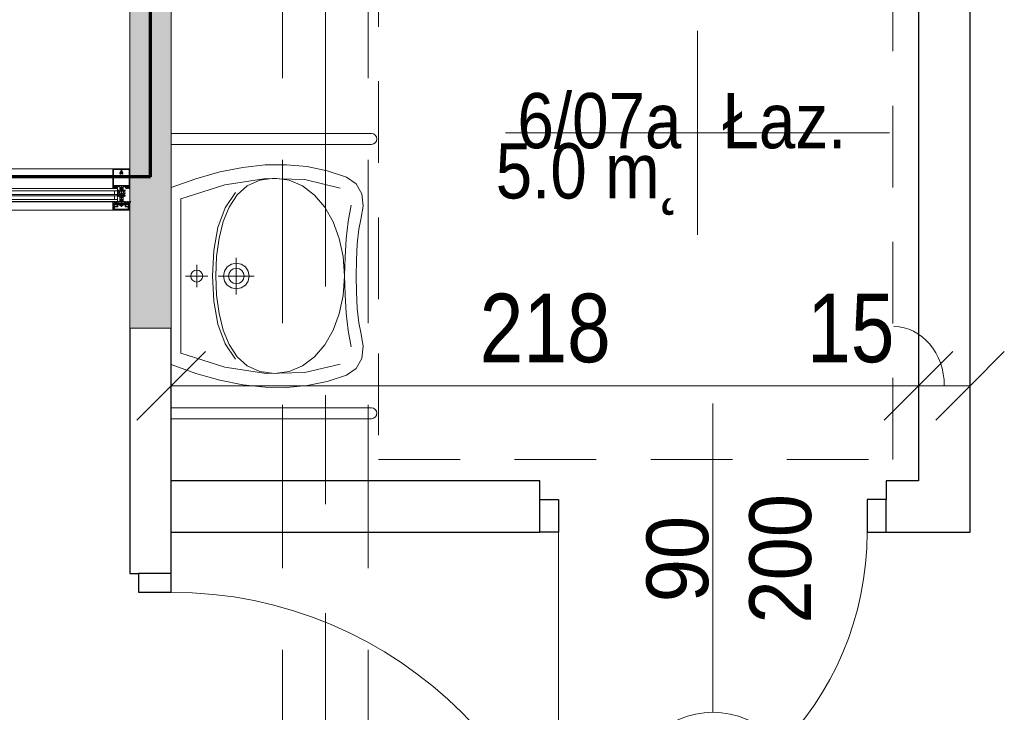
# Model space of a CAD drawing. Header units: centimetres. Extents: x -1631 to 1829, y -257 to 3158.
# Tile 116 of 129: x 498 to 785, y 1522 to 1724. Entities that reach past the tile are written whole.
import ezdxf

# ---------------------------------------------------------------- set-up
doc = ezdxf.new("R2010")
doc.units = ezdxf.units.CM
for name, pattern in [('Długa kreska', [142.875, 95.25, -47.625]), ('Oś', [222.25, 127, -31.75, 31.75, -31.75]), ('Ponad', [39.688, 23.813, -15.875]), ('Ukryte', [71.438, 47.625, -23.813])]:
    doc.linetypes.add(name, pattern=pattern)
for name, color, linetype, lineweight in [('A-ANNO-DIMS', 211, 'Continuous', 13), ('A-ANNO-DIMS-100', 211, 'Continuous', 13), ('A-ANNO-NOTE', 131, 'Continuous', 9), ('A-AREA-IDEN', 2, 'Continuous', 13), ('A-DETL', 90, 'Continuous', 9), ('A-DETL-GENF', 92, 'Continuous', 9), ('A-DETL-HDLN', 90, 'Ukryte', 9), ('A-DETL-MEDM', 33, 'Continuous', 13), ('A-DOOR', 31, 'Continuous', 13), ('A-FLOR-OVHD', 1, 'Ponad', 9), ('A-GLAZ-CURT', 52, 'Continuous', 9), ('A-GLAZ-CWMG', 51, 'Continuous', 9), ('A-WALL', 113, 'Continuous', 13), ('P-SANR-FIXT', 6, 'Continuous', 9), ('S-GRID', 1, 'Continuous', 13)]:
    doc.layers.add(name, color=color, linetype=linetype, lineweight=lineweight)
doc.layers.add('A-WALL-PATT', color=111, linetype='Continuous', lineweight=13, plot=False)
doc.styles.add('Arial', font='arial.ttf', dxfattribs={"width": 0.9, "height": 18})
doc.styles.add('Arial Narrow_5', font='ARIALN.TTF', dxfattribs={"height": 20})
doc.styles.add('Arial_11', font='arial.ttf', dxfattribs={"width": 0.85, "height": 23})
doc.dimstyles.new('Diagonal_1_100__0__wewnętrzne', dxfattribs={"dimscale": 30.48, "dimtxt": 20.468619, "dimasz": 0.656168, "dimexe": 0.164042, "dimexo": 0.0625, "dimgap": 0.032808, "dimtad": 1, "dimdec": 0, "dimdsep": 46, "dimtxsty": 'Arial Narrow_5', "dimblk1": 'OBLIQUE', "dimblk2": 'OBLIQUE', "dimsah": 1, "dimcen": 0.09, "dimazin": 0, "dimtfac": 1, "dimtdec": 4, "dimtix": 1, "dimtmove": 0, "dimatfit": 3, "dimfxl": 0.164042, "dimfxlon": 1, "dimtvp": 1, "dimtolj": 1, "dimtzin": 0, "dimarcsym": 2})
doc.dimstyles.new('Diagonal_1_100__0__wewnętrzne_1', dxfattribs={"dimscale": 30.48, "dimtxt": 20.468619, "dimasz": 0.656168, "dimexe": 0.164042, "dimexo": 0.0625, "dimgap": 0.032808, "dimtad": 1, "dimdec": 0, "dimdsep": 46, "dimtxsty": 'Arial Narrow_5', "dimblk1": 'OBLIQUE', "dimblk2": 'OBLIQUE', "dimsah": 1, "dimcen": 0.09, "dimazin": 0, "dimtfac": 1, "dimtdec": 4, "dimtix": 1, "dimtmove": 1, "dimatfit": 3, "dimfxl": 0.164042, "dimfxlon": 1, "dimtvp": 1, "dimtolj": 1, "dimtzin": 0, "dimarcsym": 2})

# ---------------------------------------------------------------- blocks, each defined once
blk = doc.blocks.new('DRZWI 1S - automatyczna etykieta - Drzwi 90 _łazienkowe_-2364279-6_piętro IV __13_80 m_ - stan projektowany')
at = {"layer": 'A-DETL-GENF'}
for p, q in [((-50.5, 7.5), (-50.5, -2)), ((-45, 7.5), (-50.5, 7.5)), ((-45, -2), (-45, 7.5)), ((50.5, 7.5), (45, 7.5)), ((45, 7.5), (45, -2)), ((50.5, -2), (50.5, 7.5)), ((-50.5, -2), (-45, -2)), ((45, -2), (50.5, -2))]:
    blk.add_line(p, q, dxfattribs=at)
at = {"layer": 'A-DETL-MEDM', "lineweight": 25}
for p, q in [((-45, 7.5), (-50.5, 7.5)), ((-50.5, 7.5), (-50.5, -2)), ((-45, -2), (-45, 7.5)), ((45, -2), (45, 7.5)), ((45, 7.5), (50.5, 7.5)), ((50.5, 7.5), (50.5, -2)), ((-50.5, -2), (-45, -2)), ((50.5, -2), (45, -2))]:
    blk.add_line(p, q, dxfattribs=at)
at = {"layer": 'A-DOOR'}
blk.add_line((45, 7.5), (45, 97.5), dxfattribs=at)
blk.add_arc((45, 7.5), 90, 90, 180, dxfattribs=at)
blk = doc.blocks.new('umywalka dla N_65x56 koło - Type 1-1264895-6_piętro IV __13_80 m_ - stan projektowany')
at = {"layer": 'P-SANR-FIXT'}
for p, q in [((-29.1, 64.4), (-29.1, 6)), ((-25.9, 64.4), (-25.9, 6)), ((50.9, 64.4), (50.9, 6)), ((54.1, 6), (54.1, 64.4)), ((-11.49, 61.58), (-14.43, 59.97)), ((-7.9, 62.01), (-11.49, 61.58)), ((-3.96, 61.28), (-7.9, 62.01)), ((-1.14, 60.72), (-3.96, 61.28)), ((3.08, 60.29), (-1.14, 60.72)), ((26.14, 60.72), (21.92, 60.29)), ((28.96, 61.28), (26.14, 60.72)), ((32.9, 62.01), (28.96, 61.28)), ((36.49, 61.58), (32.9, 62.01)), ((39.43, 59.97), (36.49, 61.58)), ((-14.43, 59.97), (-16.38, 57.12)), ((-8.14, 58.51), (-3.44, 57.63)), ((-3.44, 57.63), (1.64, 57.08)), ((7.9, 60.04), (3.08, 60.29)), ((12.5, 60.01), (7.9, 60.04)), ((17.1, 60.04), (12.5, 60.01)), ((21.92, 60.29), (17.1, 60.04)), ((23.33, 57.08), (28.41, 57.63)), ((28.41, 57.63), (33.11, 58.51)), ((41.38, 57.12), (39.43, 59.97)), ((-16.38, 57.12), (-18.22, 51.51)), ((-13.17, 55.28), (-15.64, 44.98)), ((1.52, 55.04), (-3.33, 53.22)), ((6.84, 56.17), (1.52, 55.04)), ((1.64, 57.08), (6.99, 56.74)), ((12.52, 56.56), (6.84, 56.17)), ((6.99, 56.74), (12.48, 56.52)), ((12.48, 56.52), (17.98, 56.74)), ((18.18, 56.17), (12.52, 56.56)), ((17.98, 56.74), (23.33, 57.08)), ((23.49, 55.04), (18.18, 56.17)), ((28.31, 53.22), (23.49, 55.04)), ((40.64, 44.98), (38.17, 55.28)), ((43.22, 51.51), (41.38, 57.12)), ((-3.33, 53.22), (-7.59, 50.79)), ((32.54, 50.79), (28.31, 53.22)), ((-18.22, 51.51), (-19.42, 45.69)), ((-7.59, 50.79), (-11.11, 47.81)), ((36.03, 47.81), (32.54, 50.79)), ((44.42, 45.69), (43.22, 51.51)), ((-11.11, 47.81), (-13.79, 44.33)), ((38.68, 44.33), (36.03, 47.81)), ((-19.42, 45.69), (-19.97, 39.64)), ((-15.64, 44.98), (-15.95, 33.74)), ((-13.79, 44.33), (-15.49, 40.42)), ((40.36, 40.42), (38.68, 44.33)), ((40.95, 33.74), (40.64, 44.98)), ((44.97, 39.64), (44.42, 45.69)), ((-15.49, 40.42), (-16.08, 36.14)), ((40.95, 36.14), (40.36, 40.42)), ((-19.97, 39.64), (-19.89, 33.38)), ((44.89, 33.38), (44.97, 39.64)), ((-16.08, 36.14), (-15.49, 31.83)), ((40.36, 31.83), (40.95, 36.14)), ((-19.89, 33.38), (-19.18, 26.89)), ((-15.95, 33.74), (-14.09, 21.65)), ((-15.49, 31.83), (-13.8, 28.22)), ((38.67, 28.22), (40.36, 31.83)), ((39.09, 21.65), (40.95, 33.74)), ((44.18, 26.89), (44.89, 33.38)), ((11.04, 28.47), (12.5, 28.76)), ((12.5, 30.26), (12.5, 19.76)), ((12.5, 28.76), (13.96, 28.47)), ((-19.18, 26.89), (-17.85, 20.17)), ((-13.8, 28.22), (-11.14, 25.26)), ((8.75, 25.01), (9.04, 26.47)), ((9.04, 26.47), (9.85, 27.66)), ((9.85, 27.66), (11.04, 28.47)), ((10.2, 25.01), (10.38, 25.91)), ((10.38, 25.91), (10.87, 26.64)), ((10.87, 26.64), (11.61, 27.13)), ((11.61, 27.13), (12.5, 27.31)), ((12.5, 27.31), (13.39, 27.13)), ((13.39, 27.13), (14.13, 26.64)), ((13.96, 28.47), (15.15, 27.66)), ((14.13, 26.64), (14.62, 25.91)), ((14.62, 25.91), (14.8, 25.01)), ((15.15, 27.66), (15.96, 26.47)), ((15.96, 26.47), (16.25, 25.01)), ((36.01, 25.26), (38.67, 28.22)), ((42.85, 20.17), (44.18, 26.89)), ((-7.38, 21.71), (-11.89, 24.74)), ((-11.14, 25.26), (-7.63, 22.92)), ((7.16, 25.01), (17.84, 25.01)), ((9.04, 23.56), (8.75, 25.01)), ((9.85, 22.36), (9.04, 23.56)), ((10.38, 24.12), (10.2, 25.01)), ((10.87, 23.39), (10.38, 24.12)), ((11.61, 22.89), (10.87, 23.39)), ((14.13, 23.39), (13.39, 22.89)), ((14.62, 24.12), (14.13, 23.39)), ((14.8, 25.01), (14.62, 24.12)), ((15.96, 23.56), (15.15, 22.36)), ((16.25, 25.01), (15.96, 23.56)), ((36.76, 24.74), (32.25, 21.71)), ((32.5, 22.92), (36.01, 25.26)), ((-17.85, 20.17), (-15.89, 13.2)), ((-14.09, 21.65), (-10.01, 8.8)), ((-7.63, 22.92), (-3.39, 21.17)), ((-1.64, 19.63), (-7.38, 21.71)), ((-3.39, 21.17), (1.45, 19.96)), ((11.04, 21.56), (9.85, 22.36)), ((12.5, 21.26), (11.04, 21.56)), ((12.5, 22.71), (11.61, 22.89)), ((13.39, 22.89), (12.5, 22.71)), ((13.96, 21.56), (12.5, 21.26)), ((15.15, 22.36), (13.96, 21.56)), ((23.42, 19.96), (28.26, 21.17)), ((32.25, 21.71), (26.51, 19.63)), ((28.26, 21.17), (32.5, 22.92)), ((35.01, 8.8), (39.09, 21.65)), ((40.89, 13.2), (42.85, 20.17)), ((5.06, 18.42), (-1.64, 19.63)), ((1.45, 19.96), (6.76, 19.26)), ((12.43, 18.04), (5.06, 18.42)), ((6.76, 19.26), (12.43, 19.04)), ((12.43, 19.04), (18.1, 19.26)), ((19.81, 18.42), (12.43, 18.04)), ((18.1, 19.26), (23.42, 19.96)), ((26.51, 19.63), (19.81, 18.42)), ((10.89, 14.16), (11.26, 14.71)), ((11.26, 14.71), (11.82, 15.09)), ((11.82, 15.09), (12.5, 15.23)), ((12.5, 16.73), (12.5, 10.22)), ((12.5, 15.23), (13.18, 15.09)), ((13.18, 15.09), (13.74, 14.71)), ((13.74, 14.71), (14.11, 14.16)), ((-15.89, 13.2), (-13.31, 6)), ((15.75, 13.48), (9.25, 13.48)), ((10.75, 13.48), (10.89, 14.16)), ((10.89, 12.8), (10.75, 13.48)), ((11.26, 12.24), (10.89, 12.8)), ((11.82, 11.86), (11.26, 12.24)), ((12.5, 11.72), (11.82, 11.86)), ((13.18, 11.86), (12.5, 11.72)), ((13.74, 12.24), (13.18, 11.86)), ((14.11, 12.8), (13.74, 12.24)), ((14.11, 14.16), (14.25, 13.48)), ((14.25, 13.48), (14.11, 12.8)), ((38.31, 6), (40.89, 13.2)), ((-10.01, 8.8), (12.5, 8.8)), ((12.5, 8.8), (35.01, 8.8))]:
    blk.add_line(p, q, dxfattribs=at)
for centre in [(-27.5, 64.4), (52.5, 64.4)]:
    blk.add_arc(centre, 1.6, 360, 180, dxfattribs=at)
blk = doc.blocks.new('Schueco_FWS-Glazing1 - SI_38mm_TripGlz 2-2609958-6_piętro IV __13_80 m_ - stan projektowany')
at = {"layer": 'A-GLAZ-CURT'}
for p, q in [((16.9, 0), (-16.9, 0)), ((-16.9, 0), (-16.9, -3.8)), ((16.9, -3.8), (16.9, 0)), ((-16.9, -3.8), (16.9, -3.8))]:
    blk.add_line(p, q, dxfattribs=at)
at = {"layer": 'A-GLAZ-CURT', "lineweight": 13}
for p, q in [((-16.9, -0.6), (16.9, -0.6)), ((-16.9, -1.7), (16.9, -1.7)), ((-16.9, -2.1), (16.9, -2.1)), ((-16, -0.6), (-16, -1.7)), ((-16, -2.1), (-16, -3.2)), ((16, -0.6), (16, -1.7)), ((16, -2.1), (16, -3.2)), ((-16.9, -3.2), (16.9, -3.2))]:
    blk.add_line(p, q, dxfattribs=at)
blk = doc.blocks.new('Rectangular Mullion - Schueco_FWS-50-SI_Tran_CovCap-20mm_Tran-55mm-V14-6_piętro IV __13_80 m_ - stan projektowany')
at = {"layer": 'A-GLAZ-CWMG'}
for p, q in [((525.38, 1680.33), (494.38, 1680.33)), ((489.38, 1670.73), (489.38, 1674.53)), ((494.38, 1670.72), (525.38, 1670.72)), ((494.38, 1668.23), (525.38, 1668.23))]:
    blk.add_line(p, q, dxfattribs=at)
blk = doc.blocks.new('Rectangular Mullion - SI_CovCap-20mm_Tran-55mm-2281819-6_piętro IV __13_80 m_ - stan projektowany')
at = {"layer": 'A-DETL-GENF'}
for p, q in [((-2.5, 9.45), (-2.5, 7.8)), ((-2.5, 9.39), (-2.5, 4.79)), ((2.37, 9.6), (-2.35, 9.6)), ((-2.29, 9.39), (-2.29, 4.79)), ((-0.1, 8.88), (-0.1, 9.34)), ((0.1, 9.34), (0.1, 8.88)), ((2.29, 9.39), (2.29, 4.79)), ((2.5, 7.8), (2.5, 9.45)), ((2.5, 9.39), (2.5, 4.79)), ((-0.12, 8.61), (-0.12, 8.55)), ((-0.12, 8.25), (-0.12, 8.13)), ((0.12, 8.55), (0.12, 8.61)), ((0.12, 8.13), (0.12, 8.25)), ((-2.35, 3.92), (-2.48, 3.92)), ((-2.37, 3.8), (-2.47, 3.8)), ((-2.09, 4.03), (-2.31, 3.93)), ((-2.26, 4.33), (-2.14, 4.43)), ((-2.22, 4.26), (-2.26, 4.28)), ((-1.9, 3.92), (-2.05, 3.86)), ((-2.04, 4.28), (-1.72, 4.28)), ((-2.02, 4.42), (-2.01, 4.41)), ((-1.98, 4.39), (-1.78, 4.39)), ((-1.72, 4.08), (-1.94, 4.08)), ((-1.8, 3.81), (-1.84, 3.9)), ((-1.74, 4.41), (-1.74, 4.42)), ((-1.7, 3.9), (-1.74, 3.81)), ((-1.67, 4.24), (-1.67, 4.13)), ((-1.62, 4.43), (-1.5, 4.33)), ((-1.58, 3.81), (-1.62, 3.9)), ((-1.5, 4.28), (-1.54, 4.26)), ((-1.48, 3.9), (-1.52, 3.82)), ((-1.35, 3.81), (-1.4, 3.9)), ((-0.78, 2.94), (-1.04, 3.09)), ((-0.91, 3.3), (-0.53, 3.08)), ((-0.75, 2.57), (-0.75, 2.89)), ((-0.5, 4.28), (-0.5, 3.15)), ((-0.5, 3.04), (-0.5, 1.52)), ((-0.45, 3.1), (-0.35, 3.1)), ((-0.21, 3.93), (-0.19, 3.94)), ((-0.19, 3.89), (-0.21, 3.91)), ((-0.18, 3.96), (-0.18, 4.1)), ((-0.08, 4.27), (-0.05, 4.28)), ((0, -1.48), (0, 4.68)), ((0.07, 4.27), (0.05, 4.28)), ((0.17, 3.96), (0.17, 4.1)), ((0.21, 3.93), (0.18, 3.94)), ((0.18, 3.89), (0.21, 3.91)), ((0.37, 3.1), (0.45, 3.1)), ((0.5, 3.15), (0.5, 4.28)), ((0.5, 3.04), (0.5, 1.52)), ((0.91, 3.3), (0.52, 3.08)), ((0.75, 2.57), (0.75, 2.89)), ((0.77, 2.94), (1.04, 3.09)), ((1.35, 3.81), (1.4, 3.9)), ((1.48, 3.9), (1.52, 3.82)), ((1.62, 4.43), (1.5, 4.33)), ((1.5, 4.28), (1.54, 4.26)), ((1.58, 3.81), (1.62, 3.9)), ((1.67, 4.24), (1.67, 4.13)), ((1.7, 3.9), (1.74, 3.81)), ((2.04, 4.28), (1.72, 4.28)), ((1.72, 4.08), (1.94, 4.08)), ((1.74, 4.41), (1.74, 4.42)), ((1.98, 4.39), (1.78, 4.39)), ((1.8, 3.81), (1.84, 3.9)), ((1.9, 3.92), (2.05, 3.86)), ((2.02, 4.42), (2.01, 4.41)), ((2.09, 4.03), (2.31, 3.93)), ((2.26, 4.33), (2.14, 4.43)), ((2.22, 4.26), (2.26, 4.28)), ((2.35, 3.92), (2.48, 3.92)), ((2.37, 3.8), (2.47, 3.8)), ((-0.78, 2.21), (-1.04, 2.36)), ((-0.76, 1.47), (-1.04, 1.63)), ((-0.91, 2.57), (-0.83, 2.52)), ((-0.91, 1.85), (-0.83, 1.8)), ((-0.75, 1.84), (-0.75, 2.16)), ((-0.55, 1.47), (-0.74, 1.47)), ((-0.3, 0.5), (-0.3, 0.28)), ((0.3, 0.5), (0.3, 0.28)), ((0.55, 1.47), (0.74, 1.47)), ((0.75, 1.84), (0.75, 2.16)), ((0.76, 1.47), (1.04, 1.63)), ((0.77, 2.21), (1.04, 2.36)), ((0.91, 2.57), (0.82, 2.52)), ((0.91, 1.85), (0.82, 1.8)), ((-2.6, 0), (-2.69, 0)), ((2.35, -2.5), (-2.35, -2.5)), ((-2.34, -1.03), (-2.15, -1.46)), ((-2.32, -1.59), (-2.04, -1.59)), ((-2.18, -0.02), (-2.26, -0.17)), ((2.13, -2.19), (-2.14, -2.19)), ((-2.06, -1.25), (-2.13, -1.09)), ((-2.13, -2.34), (2.12, -2.34)), ((-2.07, -0.1), (-2.12, -0.02)), ((-2.1, -1.49), (-1.14, -1.49)), ((-1.88, -0.42), (-2.01, -0.42)), ((-2.01, -0.48), (-1.95, -0.48)), ((-1.96, -0.02), (-2, -0.1)), ((-1.98, -0.31), (-1.95, -0.36)), ((-1.98, -0.75), (-1.9, -0.85)), ((-1.34, -1.31), (-1.96, -1.31)), ((-1.85, -0.1), (-1.9, -0.02)), ((-1.84, -0.69), (-1.84, -0.57)), ((-1.83, -0.38), (-1.83, -0.36)), ((-1.74, -0.02), (-1.79, -0.1)), ((-1.79, -0.34), (-1.77, -0.35)), ((-1.79, -0.52), (-1.76, -0.52)), ((-1.67, -0.74), (-1.79, -0.74)), ((-1.74, -0.54), (-1.64, -0.7)), ((-1.72, -0.33), (-1.72, -0.32)), ((-1.72, -0.8), (-1.48, -0.8)), ((-1.63, -0.1), (-1.68, -0.02)), ((-1.67, -0.31), (-1.65, -0.32)), ((-1.6, -0.32), (-1.6, -0.3)), ((-1.52, -0.02), (-1.57, -0.1)), ((-1.56, -0.7), (-1.46, -0.54)), ((-1.55, -0.31), (-1.54, -0.32)), ((-1.41, -0.74), (-1.53, -0.74)), ((-1.49, -0.33), (-1.48, -0.32)), ((-1.41, -0.1), (-1.46, -0.02)), ((-1.44, -0.52), (-1.41, -0.52)), ((-1.43, -0.34), (-1.42, -0.36)), ((-1.38, -0.37), (-1.37, -0.37)), ((-1.36, -0.57), (-1.36, -0.69)), ((-1.3, -0.02), (-1.35, -0.1)), ((-1.3, -0.85), (-1.22, -0.75)), ((-1.25, -0.48), (-1.18, -0.48)), ((-1.2, -0.1), (-1.24, -0.02)), ((-1.07, -0.02), (-1.12, -0.1)), ((-1.09, -1.45), (-0.98, -0.84)), ((-0.95, -0.82), (-0.03, -0.82)), ((0.41, -1.04), (-0.41, -1.04)), ((-0.22, -1.18), (0.23, -1.18)), ((0.02, -0.82), (0.95, -0.82)), ((0.98, -0.84), (1.09, -1.45)), ((1.07, -0.02), (1.12, -0.1)), ((1.14, -1.49), (2.1, -1.49)), ((1.25, -0.48), (1.18, -0.48)), ((1.2, -0.1), (1.24, -0.02)), ((1.3, -0.85), (1.22, -0.75)), ((1.3, -0.02), (1.35, -0.1)), ((1.96, -1.31), (1.34, -1.31)), ((1.36, -0.57), (1.36, -0.69)), ((1.38, -0.37), (1.37, -0.37)), ((1.41, -0.1), (1.46, -0.02)), ((1.44, -0.52), (1.41, -0.52)), ((1.41, -0.74), (1.53, -0.74)), ((1.43, -0.34), (1.42, -0.36)), ((1.56, -0.7), (1.46, -0.54)), ((1.49, -0.33), (1.48, -0.32)), ((1.72, -0.8), (1.48, -0.8)), ((1.52, -0.02), (1.57, -0.1)), ((1.55, -0.31), (1.54, -0.32)), ((1.6, -0.32), (1.6, -0.3)), ((1.63, -0.1), (1.68, -0.02)), ((1.74, -0.54), (1.64, -0.7)), ((1.67, -0.31), (1.65, -0.32)), ((1.67, -0.74), (1.79, -0.74)), ((1.72, -0.33), (1.72, -0.32)), ((1.74, -0.02), (1.79, -0.1)), ((1.79, -0.52), (1.76, -0.52)), ((1.79, -0.34), (1.77, -0.35)), ((1.83, -0.38), (1.83, -0.36)), ((1.84, -0.69), (1.84, -0.57)), ((1.85, -0.1), (1.9, -0.02)), ((1.88, -0.42), (2.01, -0.42)), ((1.98, -0.75), (1.9, -0.85)), ((1.98, -0.31), (1.95, -0.36)), ((2.01, -0.48), (1.95, -0.48)), ((1.96, -0.02), (2, -0.1)), ((2.04, -1.59), (2.32, -1.59)), ((2.13, -1.09), (2.06, -1.25)), ((2.07, -0.1), (2.12, -0.02)), ((2.15, -1.46), (2.34, -1.03)), ((2.18, -0.02), (2.26, -0.17)), ((2.6, 0), (2.69, 0))]:
    blk.add_line(p, q, dxfattribs=at)
at = {"layer": 'A-DETL-GENF', "flags": 128}
for points in [[(-0.15, 9.39), (-2.29, 9.39), (-2.29, 7.8)], [(2.29, 7.8), (2.29, 9.39), (0.15, 9.39)], [(-2.5, 4.9), (-2.5, 4.1), (-2.31, 4.1), (-2.23, 4.18), (-2.23, 4.24), (-2.35, 4.24), (-2.35, 4.47), (-1.91, 4.47)], [(-2.5, 3.94), (-2.5, 4.08), (-2.3, 4.08), (-2.25, 4.07)], [(-2.29, 4.9), (-2.29, 4.7), (2.29, 4.7), (2.29, 4.9)], [(-1.86, 4.47), (-1.41, 4.47), (-1.41, 4.24), (-1.53, 4.24), (-1.53, 4.18), (-1.45, 4.1), (-1.09, 4.1), (-1.09, 4.22), (-1.21, 4.22), (-1.21, 4.43), (-0.65, 4.43)], [(-1.51, 4.07), (-1.46, 4.08), (-1.26, 4.08), (-1.26, 3.89), (-1.3, 3.81)], [(-0.2, 0.11), (-0.2, 0), (-0.5, 0), (-0.5, 3.07), (-0.18, 3.07), (-0.18, 3.88)], [(-0.26, 0.58), (0, 0.8), (0, 1.1), (-0.2, 1.1), (-0.2, 1.3), (-0.1, 1.3), (-0.1, 1.46), (-0.2, 1.46), (-0.2, 1.66), (0, 1.66), (0, 1.83), (-0.2, 1.83), (-0.2, 2.03), (-0.1, 2.03), (-0.1, 2.2), (-0.2, 2.2), (-0.2, 2.4), (0, 2.4), (0, 4.3), (0, 2.4), (0.2, 2.4), (0.2, 2.2), (0.1, 2.2), (0.1, 2.03), (0.2, 2.03), (0.2, 1.83), (0, 1.83), (0, 1.66), (0.2, 1.66), (0.2, 1.46), (0.1, 1.46), (0.1, 1.3), (0.2, 1.3), (0.2, 1.1), (0, 1.1), (0, 0.8), (0.26, 0.58)], [(-0.25, 3.2), (-0.25, 3.29), (-0.2, 3.32), (-0.2, 3.44), (-0.25, 3.47), (-0.2, 3.5), (-0.2, 3.62), (-0.25, 3.65), (-0.2, 3.68), (-0.2, 3.8), (-0.25, 3.83), (-0.2, 3.86), (-0.2, 3.98), (-0.25, 4.01), (-0.2, 4.04), (-0.2, 4.16), (-0.25, 4.19), (-0.2, 4.22), (-0.2, 4.25), (-0.09, 4.45)], [(0.09, 4.45), (0.2, 4.25), (0.2, 4.13), (0.25, 4.1), (0.2, 4.07), (0.2, 3.95), (0.25, 3.92), (0.2, 3.89), (0.2, 3.77), (0.25, 3.74), (0.2, 3.71), (0.2, 3.59), (0.25, 3.56), (0.2, 3.53), (0.2, 3.41), (0.25, 3.38), (0.2, 3.35), (0.2, 3.23), (0.25, 3.2)], [(0.2, 0.11), (0.2, 0), (0.5, 0), (0.5, 3.07), (0.17, 3.07), (0.17, 3.88)], [(0.65, 4.43), (1.21, 4.43), (1.21, 4.22), (1.09, 4.22), (1.09, 4.1), (1.45, 4.1), (1.53, 4.18), (1.53, 4.24), (1.41, 4.24), (1.41, 4.47), (1.85, 4.47)], [(1.51, 4.07), (1.46, 4.08), (1.26, 4.08), (1.26, 3.89), (1.3, 3.81)], [(1.9, 4.47), (2.35, 4.47), (2.35, 4.24), (2.23, 4.24), (2.23, 4.18), (2.31, 4.1), (2.5, 4.1), (2.5, 4.9)], [(2.5, 3.94), (2.5, 4.08), (2.3, 4.08), (2.25, 4.07)], [(-2.5, -2.35), (-2.5, -0.5), (-2.39, -0.5), (-2.27, -0.86)], [(-2.48, -0.21), (-2.48, -0.48), (-2.07, -0.48)], [(-2.34, -1), (-2.34, -1.11), (-2.37, -1.22), (-2.37, -1.54)], [(-1.99, -1.64), (-1.99, -1.99), (-2.12, -1.99), (-2.12, -1.72), (-2.37, -1.72), (-2.37, -2.35), (2.37, -2.35), (2.37, -1.72), (2.12, -1.72), (2.12, -1.99), (1.99, -1.99), (1.99, -1.64)], [(-2.06, -0.93), (-2.14, -0.64), (-1.95, -0.64), (-1.95, -0.58), (-2.03, -0.5), (-2.35, -0.5), (-2.25, -0.87)], [(-2.18, -2.14), (-2.18, -1.78), (-2.32, -1.78), (-2.32, -2.14)], [(-1.92, -0.67), (-1.92, -0.68), (-1.97, -0.71)], [(-1.2, -0.42), (-1.32, -0.42), (-1.32, -0.39), (-1.19, -0.41)], [(-1.23, -0.71), (-1.28, -0.68), (-1.28, -0.67)], [(1.24, -1.23), (1.14, -0.64), (1.25, -0.64), (1.25, -0.58), (1.17, -0.5), (-1.17, -0.5), (-1.25, -0.58), (-1.25, -0.64), (-1.14, -0.64), (-1.24, -1.23)], [(-1.12, -0.48), (-0.98, -0.48), (-0.98, -0.09), (-1.02, -0.02)], [(0.52, -0.97), (0.54, -0.82), (-0.54, -0.82), (-0.52, -0.97)], [(1.12, -0.48), (0.98, -0.48), (0.98, -0.09), (1.02, -0.02)], [(1.2, -0.42), (1.32, -0.42), (1.32, -0.39), (1.19, -0.41)], [(1.23, -0.71), (1.28, -0.68), (1.28, -0.67)], [(1.92, -0.67), (1.92, -0.68), (1.97, -0.71)], [(2.25, -0.87), (2.35, -0.5), (2.03, -0.5), (1.95, -0.58), (1.95, -0.64), (2.14, -0.64), (2.06, -0.93)], [(2.48, -0.21), (2.48, -0.48), (2.07, -0.48)], [(2.33, -2.14), (2.33, -1.78), (2.19, -1.78), (2.19, -2.14)], [(2.27, -0.86), (2.39, -0.5), (2.5, -0.5), (2.5, -2.35)], [(2.37, -1.54), (2.37, -1.22), (2.34, -1.11), (2.34, -1)]]:
    blk.add_lwpolyline(points, dxfattribs=at)
for points in [[(0.97, 0), (-0.97, 0), (-0.97, -0.04), (0.97, -0.04)], [(0.97, -0.04), (-0.97, -0.04), (-0.97, -0.49), (0.97, -0.49)]]:
    blk.add_lwpolyline(points, close=True, dxfattribs=at)
at = {"layer": 'A-DETL-GENF'}
for centre, radius, start, end in [((-2.35, 9.45), 0.15, 90.0003, 179.9997), ((0, 8.4), 0.45, 107.4982, 231.0552), ((-0.15, 9.34), 0.05, 0.0077, 89.9923), ((-0.15, 8.88), 0.05, 287.4982, 0), ((0, 8.4), 0.24, 60, 120), ((0.15, 9.34), 0.05, 89.9791, 180.0209), ((0.15, 8.88), 0.05, 180, 252.583), ((0, 8.4), 0.45, 308.9448, 72.583), ((2.35, 9.45), 0.15, 0.1055, 83.878), ((-0.22, 8.13), 0.1, 231.0552, 0), ((0, 8.4), 0.21, 143.7768, 216.2232), ((-0.15, 8.55), 0.03, 229.6807, 0), ((-0.15, 8.25), 0.03, 0, 130.3193), ((0.15, 8.55), 0.03, 180, 310.3193), ((0.15, 8.25), 0.03, 49.6807, 180), ((0.22, 8.13), 0.1, 180, 308.9448), ((0, 8.4), 0.21, 323.7768, 36.2232), ((-2.48, 3.94), 0.02, 180.0007, 269.9993), ((-2.43, 3.83), 0.059, 88.5974, 194.6036), ((-2.47, 3.82), 0.02, 194.6036, 270), ((-2.43, 4.82), 0.933, 269.587, 293.0035), ((-2.4, 4.8), 0.997, 271.4989, 290.69), ((-2.35, 4.02), 0.1, 270.0001, 294), ((-2.24, 4.3), 0.03, 128.5798, 239.9915), ((-2.24, 4.1), 0.03, 255.4027, 14.3746), ((-2.23, 4.24), 0.02, 346.6587, 60.0171), ((-1.94, 4.17), 0.277, 166.6587, 194.3746), ((-2.08, 4.37), 0.08, 38.8475, 129.685), ((-2.04, 4.23), 0.0496, 92.7559, 159.6878), ((-1.94, 4.23), 0.148, 172.4164, 270.2404), ((-2.07, 3.99), 0.0337, 293.0035, 114), ((-1.98, 4.44), 0.05, 218.8475, 270), ((-1.88, 4.46), 0.0255, 12.35, 167.65), ((-1.89, 3.87), 0.05, 30.069, 110.536), ((-1.77, 3.83), 0.03, 210.0871, 329.9129), ((-1.78, 4.44), 0.05, 270, 321.1528), ((-1.67, 4.37), 0.08, 50.315, 141.1528), ((-1.72, 4.23), 0.0499, 9.2263, 86.9893), ((-1.72, 4.13), 0.0502, 273.3323, 359.7322), ((-1.66, 3.88), 0.0402, 27.7922, 152.3701), ((-1.55, 3.83), 0.0299, 210.122, 335.064), ((-1.53, 4.24), 0.02, 119.9847, 193.341), ((-1.82, 4.17), 0.277, 345.6254, 13.341), ((-1.52, 4.1), 0.03, 165.6254, 284.5942), ((-1.52, 4.3), 0.03, 300.0085, 51.4202), ((-1.44, 3.88), 0.0414, 28.176, 151.824), ((-1.33, 3.83), 0.0301, 210.1258, 329.8742), ((-0.98, 3.2), 0.125, 60, 240), ((-0.8, 2.89), 0.05, 360, 60), ((-0.65, 4.28), 0.15, 359.9706, 90.0294), ((-0.55, 3.04), 0.05, 360, 60), ((-0.45, 3.15), 0.05, 179.9899, 270.0101), ((-0.35, 3.2), 0.0999, 269.9704, 0.0296), ((-0.21, 3.92), 0.01, 120.0303, 239.9802), ((-0.2, 3.96), 0.02, 300.0303, 360), ((-0.2, 3.88), 0.02, 360, 59.9802), ((0.02, 4.1), 0.2, 120, 180), ((0, 4.4), 0.1, 28.7984, 151.2016), ((0, 4.2), 0.1, 90, 120), ((0, 4.2), 0.1, 60, 90), ((-0.03, 4.1), 0.2, 360, 60), ((0.19, 3.96), 0.02, 180, 239.9697), ((0.19, 3.88), 0.02, 120.0198, 180), ((0.2, 3.92), 0.01, 300.0198, 59.9697), ((0.37, 3.23), 0.126, 191.5693, 265.5931), ((0.45, 3.15), 0.05, 270.9313, 359.9852), ((0.65, 4.28), 0.15, 89.9706, 180.0294), ((0.55, 3.04), 0.05, 120, 180), ((0.8, 2.89), 0.05, 120, 180), ((0.97, 3.2), 0.125, 300, 120), ((1.33, 3.83), 0.0301, 210.1258, 329.8742), ((1.44, 3.88), 0.0414, 28.176, 151.824), ((1.52, 4.3), 0.03, 128.5798, 239.9915), ((1.52, 4.1), 0.03, 255.4058, 14.3746), ((1.55, 3.83), 0.0299, 204.936, 329.878), ((1.53, 4.24), 0.02, 346.659, 60.0153), ((1.82, 4.17), 0.277, 166.659, 194.3746), ((1.67, 4.37), 0.08, 38.8472, 129.685), ((1.66, 3.88), 0.0402, 27.6299, 152.2078), ((1.72, 4.23), 0.0499, 93.0107, 170.7737), ((1.72, 4.13), 0.0502, 180.2678, 266.6677), ((1.78, 4.44), 0.05, 218.8472, 270), ((1.77, 3.83), 0.03, 210.0871, 329.9129), ((1.89, 3.87), 0.05, 69.464, 149.931), ((1.88, 4.46), 0.0255, 12.35, 167.65), ((1.94, 4.23), 0.148, 269.7596, 7.5836), ((1.98, 4.44), 0.05, 270, 321.1525), ((2.08, 4.37), 0.08, 50.315, 141.1525), ((2.04, 4.23), 0.0496, 20.3122, 87.2441), ((2.07, 3.99), 0.0337, 66, 246.9965), ((2.4, 4.8), 0.997, 249.31, 268.5011), ((2.43, 4.82), 0.933, 246.9965, 270.413), ((2.23, 4.24), 0.02, 119.9829, 193.3413), ((1.94, 4.17), 0.277, 345.6254, 13.3413), ((2.24, 4.1), 0.03, 165.6254, 284.5973), ((2.24, 4.3), 0.03, 300.0085, 51.4202), ((2.35, 4.02), 0.1, 246, 269.9999), ((2.43, 3.83), 0.059, 345.3964, 91.4026), ((2.47, 3.82), 0.02, 270, 345.3964), ((2.48, 3.94), 0.02, 270.0007, 359.9993), ((-0.98, 2.47), 0.125, 60, 240), ((-0.98, 1.74), 0.125, 60, 240), ((-0.8, 2.57), 0.05, 240, 360), ((-0.8, 1.84), 0.05, 240, 360), ((-0.8, 2.16), 0.05, 360, 60), ((-0.74, 1.52), 0.05, 240, 270), ((-0.55, 1.52), 0.05, 270, 360), ((-0.2, 0.5), 0.1, 130, 180), ((-0.2, 0.28), 0.1, 180, 240), ((-0.3, 0.11), 0.1, 360, 60), ((0.3, 0.11), 0.1, 120, 180), ((0.2, 0.28), 0.1, 300, 360), ((0.2, 0.5), 0.1, 0, 50), ((0.55, 1.52), 0.05, 180, 270), ((0.74, 1.52), 0.05, 270, 300), ((0.8, 2.57), 0.05, 180, 300), ((0.8, 2.16), 0.05, 120, 180), ((0.8, 1.84), 0.05, 180, 300), ((0.97, 2.47), 0.125, 300, 120), ((0.97, 1.74), 0.125, 300, 120), ((-2.69, -0.03), 0.03, 89.9022, 261.6433), ((-2.73, -0.34), 0.286, 27.5921, 81.6433), ((-2.6, -0.2), 0.2, 80.4545, 89.9022), ((-2.61, -0.29), 0.291, 25.3637, 80.4545), ((-2.35, -2.35), 0.15, 179.9938, 270.0062), ((-2.32, -1.54), 0.0512, 180.5709, 268.6482), ((-2.31, -0.14), 0.05, 205.3637, 330.1649), ((-2.29, -1.01), 0.06, 98.4417, 205), ((-2.27, -1), 0.07, 120.0064, 180), ((-2.13, -2.14), 0.2, 179.9718, 270.0352), ((-2.34, -0.88), 0.07, 300.0064, 18), ((-2.31, -0.89), 0.06, 278.4417, 15), ((-2.15, -0.03), 0.03, 30.7154, 150.1649), ((-2.14, -2.14), 0.0499, 179.8796, 270.0225), ((-2.1, -1.44), 0.05, 205, 270), ((-2.08, -1.06), 0.06, 108.8192, 205), ((-2.12, -0.95), 0.06, 288.8192, 15), ((-2.04, -0.08), 0.0417, 215.132, 324.868), ((-2.01, -0.35), 0.065, 90, 270), ((-2.04, -0.48), 0.03, 0, 180), ((-1.96, -1.21), 0.1, 205, 270), ((-2.04, -1.64), 0.05, 0, 90.0001), ((-2.01, -0.33), 0.04, 29.9937, 90), ((-1.95, -0.73), 0.03, 120.0049, 219.9897), ((-1.93, -0.03), 0.03, 30.5887, 149.5346), ((-1.86, -0.31), 0.1, 210.0023, 269.1728), ((-1.95, -0.51), 0.03, 0.0185, 89.0948), ((-1.62, -0.59), 0.314, 165.4979, 194.5021), ((-1.84, -0.8), 0.08, 219.9967, 337.3844), ((-1.88, -0.37), 0.05, 270, 305.0779), ((-1.86, -0.37), 0.0339, 269.1783, 356.9975), ((-1.82, -0.08), 0.0415, 215.012, 324.988), ((-1.6, -0.77), 0.44, 54.1588, 125.0779), ((-1.79, -0.57), 0.05, 89.9897, 180.0103), ((-1.79, -0.69), 0.05, 179.9899, 270.0101), ((-1.8, -0.36), 0.0272, 60.011, 176.9853), ((-1.75, -0.32), 0.0316, 240.007, 341.9967), ((-1.76, -0.55), 0.03, 29.9936, 90.0121), ((-1.72, -0.85), 0.05, 90.0003, 157.3776), ((-1.71, -0.03), 0.03, 30.1448, 149.5346), ((-1.69, -0.33), 0.03, 45.0005, 162.0009), ((-1.67, -0.71), 0.03, 269.9936, 30.0024), ((-1.63, -0.3), 0.0316, 224.991, 327.0104), ((-1.6, -0.08), 0.043, 217.8436, 323.8234), ((-1.57, -0.32), 0.03, 30.0003, 146.9985), ((-1.53, -0.71), 0.03, 150.0027, 270.0013), ((-1.51, -0.31), 0.0316, 210.0026, 311.9974), ((-1.49, -0.03), 0.03, 30.3449, 149.5346), ((-1.46, -0.34), 0.03, 14.9955, 132.0028), ((-1.48, -0.85), 0.05, 22.6209, 90.0012), ((-1.44, -0.55), 0.03, 89.9893, 150.005), ((-1.36, -0.8), 0.08, 202.6228, 319.9969), ((-1.39, -0.35), 0.03, 195.0015, 296.9968), ((-1.38, -0.08), 0.0419, 215.4665, 324.6999), ((-1.41, -0.57), 0.05, 0.009, 89.991), ((-1.41, -0.69), 0.05, 270.0092, 359.9908), ((-1.35, -0.39), 0.03, 0.0112, 116.991), ((-1.32, -0.39), 0.03, 234.1588, 270), ((-1.34, -1.21), 0.1, 270, 350), ((-1.27, -0.03), 0.03, 30.3446, 149.7685), ((-1.25, -0.51), 0.03, 90, 193.1975), ((-1.58, -0.59), 0.314, 345.517, 13.1975), ((-1.24, -0.73), 0.03, 319.9887, 60.0017), ((-1.16, -0.08), 0.0416, 206.9541, 331.568), ((-1.2, -0.45), 0.033, 305.0901, 90), ((-1.19, -0.46), 0.05, 7.1737, 90.0088), ((-1.12, -0.45), 0.03, 187.1885, 269.997), ((-1.14, -1.44), 0.05, 270, 350), ((-1.05, -0.03), 0.03, 29.7965, 150.132), ((-0.95, -0.85), 0.03, 90, 170), ((-0.31, -0.92), 0.22, 193.9707, 242.728), ((0, -0.29), 0.921, 243.7078, 255.8284), ((0, -0.82), 0.0256, 12.6804, 167.3196), ((0, -0.29), 0.92, 284.1683, 296.293), ((0.31, -0.92), 0.22, 297.2746, 346.0268), ((0.95, -0.85), 0.03, 10, 90), ((1.05, -0.03), 0.03, 29.868, 150.2035), ((1.14, -1.44), 0.05, 190, 270), ((1.16, -0.08), 0.0416, 208.432, 333.0459), ((1.12, -0.45), 0.03, 270.003, 352.8115), ((1.19, -0.46), 0.05, 89.9912, 172.8263), ((1.2, -0.45), 0.033, 90, 234.9099), ((1.24, -0.73), 0.03, 119.9983, 220.0113), ((1.27, -0.03), 0.03, 30.2315, 149.6554), ((1.34, -1.21), 0.1, 190, 270), ((1.25, -0.51), 0.03, 346.8025, 90), ((1.58, -0.59), 0.314, 166.8025, 194.483), ((1.36, -0.8), 0.08, 220.0031, 337.3772), ((1.35, -0.39), 0.03, 63.009, 179.9888), ((1.32, -0.39), 0.03, 270, 305.8412), ((1.6, -0.77), 0.44, 54.9221, 125.8412), ((1.38, -0.08), 0.0419, 215.3001, 324.5335), ((1.41, -0.57), 0.05, 90.009, 179.991), ((1.41, -0.69), 0.05, 180.0092, 269.9908), ((1.39, -0.35), 0.03, 243.0032, 344.9985), ((1.46, -0.34), 0.03, 47.9972, 165.0045), ((1.44, -0.55), 0.03, 29.995, 90.0107), ((1.48, -0.85), 0.05, 89.9988, 157.3791), ((1.49, -0.03), 0.03, 30.4654, 149.6551), ((1.51, -0.31), 0.0316, 228.0026, 329.9974), ((1.53, -0.71), 0.03, 269.9987, 29.9973), ((1.57, -0.32), 0.03, 33.0015, 149.9997), ((1.6, -0.08), 0.043, 216.1766, 322.1564), ((1.63, -0.3), 0.0316, 212.9896, 315.009), ((1.67, -0.71), 0.03, 149.9976, 270.0064), ((1.69, -0.33), 0.03, 17.9991, 134.9995), ((1.71, -0.03), 0.03, 30.4654, 149.8552), ((1.75, -0.32), 0.0316, 198.0033, 299.993), ((1.72, -0.85), 0.05, 22.6224, 89.9997), ((1.76, -0.55), 0.03, 89.9879, 150.0064), ((1.84, -0.8), 0.08, 202.6156, 320.0033), ((1.82, -0.08), 0.0415, 215.012, 324.988), ((1.8, -0.36), 0.0272, 3.0147, 119.989), ((1.79, -0.57), 0.05, 359.9897, 90.0103), ((1.79, -0.69), 0.05, 269.9899, 0.0101), ((1.86, -0.37), 0.0339, 183.0025, 270.8217), ((1.88, -0.37), 0.05, 234.9221, 270), ((1.86, -0.31), 0.1, 270.8272, 329.9977), ((1.93, -0.03), 0.03, 30.4654, 149.4113), ((1.95, -0.51), 0.03, 90.9052, 179.9815), ((1.62, -0.59), 0.314, 345.4979, 14.5021), ((1.96, -1.21), 0.1, 270, 335), ((1.95, -0.73), 0.03, 320.0103, 59.9951), ((2.01, -0.33), 0.04, 90, 150.0063), ((2.04, -1.64), 0.05, 89.9981, 180.0017), ((2.04, -0.08), 0.0417, 215.132, 324.868), ((2.01, -0.35), 0.065, 270, 90), ((2.04, -0.48), 0.03, 0, 180), ((2.12, -0.95), 0.06, 165, 251.1808), ((2.08, -1.06), 0.06, 335, 71.1808), ((2.1, -1.44), 0.05, 270, 335), ((2.15, -0.03), 0.03, 29.8351, 149.2846), ((2.12, -2.14), 0.2, 270.0295, 359.9723), ((2.13, -2.14), 0.0501, 270.0875, 359.9336), ((2.31, -0.89), 0.06, 165, 261.5583), ((2.31, -0.14), 0.05, 209.8351, 334.6363), ((2.34, -0.88), 0.07, 162, 239.9983), ((2.27, -1), 0.07, 0, 59.9983), ((2.29, -1.01), 0.06, 335, 81.5583), ((2.32, -1.54), 0.0498, 269.8262, 0.1735), ((2.61, -0.29), 0.291, 99.5455, 154.6363), ((2.35, -2.35), 0.15, 270.0494, 359.9506), ((2.73, -0.34), 0.286, 98.3567, 152.4079), ((2.6, -0.2), 0.2, 90.0978, 99.5455), ((2.69, -0.03), 0.03, 278.3567, 90.0978)]:
    blk.add_arc(centre, radius, start, end, dxfattribs=at)
blk = doc.blocks.new('DRZWI 1S - automatyczna etykieta - Drzwi 120-2381684-6_piętro IV __13_80 m_ - stan projektowany')
at = {"layer": 'A-DETL-GENF'}
for p, q in [((-65.5, 6), (-65.5, -3.5)), ((-60, 6), (-65.5, 6)), ((-60, -3.5), (-60, 6)), ((65.5, 6), (60, 6)), ((60, 6), (60, -3.5)), ((65.5, -3.5), (65.5, 6)), ((-65.5, -3.5), (-60, -3.5)), ((60, -3.5), (65.5, -3.5))]:
    blk.add_line(p, q, dxfattribs=at)
at = {"layer": 'A-DETL-MEDM', "lineweight": 25}
for p, q in [((-60, 6), (-65.5, 6)), ((-65.5, 6), (-65.5, -3.5)), ((-60, -3.5), (-60, 6)), ((60, -3.5), (60, 6)), ((60, 6), (65.5, 6)), ((65.5, 6), (65.5, -3.5)), ((-65.5, -3.5), (-60, -3.5)), ((65.5, -3.5), (60, -3.5))]:
    blk.add_line(p, q, dxfattribs=at)
at = {"layer": 'A-DOOR'}
blk.add_line((60, 6), (60, 126), dxfattribs=at)
blk.add_arc((60, 6), 120, 90, 180, dxfattribs=at)
blk = doc.blocks.new('DIMBLOCK57-6_piętro IV __13_80 m_ - stan projektowany')
at = {"layer": 'A-ANNO-DIMS-100', "transparency": 16777216}
for p, q in [((760.38, 1617.05), (770.38, 1627.05)), ((775.38, 1617.05), (785.38, 1627.05)), ((760.38, 1612.05), (760.38, 1622.05)), ((775.38, 1612.05), (775.38, 1622.05)), ((760.38, 1617.05), (750.38, 1607.05)), ((775.38, 1617.05), (760.38, 1617.05)), ((760.38, 1617.05), (760.38, 1612.05)), ((775.38, 1617.05), (765.38, 1607.05)), ((775.38, 1617.05), (775.38, 1612.05))]:
    blk.add_line(p, q, dxfattribs=at)
blk.add_ellipse((753.2, 1617.05), major_axis=(0, 17.24), ratio=0.851051, start_param=4.712389, end_param=6.283185, dxfattribs=at)
at = {"layer": 'A-ANNO-DIMS-100', "color": 0, "transparency": 16777216, "insert": (727.86, 1643.9), "char_height": 20, "width": 30.4105, "attachment_point": 1, "line_spacing_factor": 0.974696, "style": 'Arial Narrow_5'}
blk.add_mtext('15', dxfattribs=at)
blk = doc.blocks.new('_Oblique')
at = {"color": 0, "linetype": 'ByBlock', "lineweight": -2}
blk.add_line((-0.5, -0.5), (0.5, 0.5), dxfattribs=at)
blk = doc.blocks.new('DIMBLOCK58-6_piętro IV __13_80 m_ - stan projektowany')
at = {"layer": 'A-ANNO-DIMS-100', "transparency": 16777216}
for p, q in [((542.38, 1617.05), (552.38, 1627.05)), ((760.38, 1617.05), (770.38, 1627.05)), ((542.38, 1612.05), (542.38, 1622.05)), ((760.38, 1612.05), (760.38, 1622.05)), ((542.38, 1617.05), (532.38, 1607.05)), ((760.38, 1617.05), (542.38, 1617.05)), ((542.38, 1617.05), (542.38, 1612.05)), ((760.38, 1617.05), (750.38, 1607.05)), ((760.38, 1617.05), (760.38, 1612.05))]:
    blk.add_line(p, q, dxfattribs=at)
at = {"layer": 'A-ANNO-DIMS-100', "color": 0, "transparency": 16777216, "insert": (632.37, 1643.9), "char_height": 20, "width": 45.6158, "attachment_point": 1, "line_spacing_factor": 0.974696, "style": 'Arial Narrow_5'}
blk.add_mtext('218', dxfattribs=at)
blk = doc.blocks.new('METKA_POMIESZCZENIA2 - Rozbudowana krótka - bez ramki-2403173-6_piętro IV __13_80 m_ - stan projektowany')
at = {"layer": 'A-AREA-IDEN'}
for p, q in [((0, 0.425), (0, 0)), ((0.0976, 0), (-0.8, 0)), ((-0.8, 0), (0.8, 0)), ((0, 0), (0, -0.425))]:
    blk.add_line(p, q, dxfattribs=at)

msp = doc.modelspace()

# ---------------------------------------------------------------- hatches: boundary and pattern name
at = {"layer": 'A-WALL-PATT'}
h = msp.add_hatch(color=9, dxfattribs=at)
h.paths.add_polyline_path([(542.38, 132.33), (542.38, 139.33), (530.38, 139.33), (530.38, 132.33)], flags=0)
h.paths.add_polyline_path([(542.38, 250.33), (542.38, 465.83), (530.38, 465.83), (530.38, 250.33)], flags=0)
h.paths.add_polyline_path([(530.38, 657.83), (542.38, 657.83), (542.38, 660.33), (530.38, 660.33)], flags=0)
h.paths.add_polyline_path([(530.38, 781.33), (542.38, 781.33), (542.38, 1102.83), (530.38, 1102.83), (530.38, 788.28)], flags=0)
h.paths.add_polyline_path([(530.38, 1312.83), (542.38, 1312.83), (542.38, 1431.33), (530.38, 1431.33)], flags=0)
h.paths.add_polyline_path([(530.38, 1633.83), (542.38, 1633.83), (542.38, 2022.83), (530.38, 2022.83), (530.38, 1665.12)], flags=0)
h.paths.add_polyline_path([(542.38, 2173.83), (542.38, 2458.83), (530.38, 2458.83), (530.38, 2173.83)], flags=0)
h.paths.add_polyline_path([(530.38, 2593.83), (542.38, 2593.83), (542.38, 2824.33), (530.38, 2824.33), (530.38, 2634.27)], flags=0)

# ---------------------------------------------------------------- linework, layer by layer
at = {"layer": 'A-ANNO-NOTE', "lineweight": 13}
msp.add_line((700.38, 1611.83), (700.38, 1521.83), dxfattribs=at)
msp.add_line((700.38, 1611.83), (700.38, 1521.83), dxfattribs=at)
msp.add_circle((700.38, 1496.83), 25, dxfattribs=at)
at = {"layer": 'A-DETL', "linetype": 'Długa kreska', "lineweight": 70}
for q in [(536.38, 1848.33), (3.38, 1678)]:
    msp.add_line((536.38, 1678), q, dxfattribs=at)
at = {"layer": 'A-DETL-HDLN'}
for p, q in [((574.88, 420.83), (574.88, 2793.33)), ((599.88, 420.83), (599.88, 2793.33))]:
    msp.add_line(p, q, dxfattribs=at)
at = {"layer": 'A-FLOR-OVHD'}
for p, q in [((602.87, 1745.5), (602.87, 1595.5)), ((752.87, 1595.5), (752.87, 1745.5)), ((602.87, 1595.5), (752.87, 1595.5))]:
    msp.add_line(p, q, dxfattribs=at)
at = {"layer": 'A-WALL', "lineweight": 9}
for p, q in [((530.38, 2022.83), (530.38, 1680.33)), ((542.38, 1633.83), (542.38, 1819.83)), ((530.38, 1674.53), (530.38, 1670.73)), ((530.38, 1668.23), (530.38, 1633.83))]:
    msp.add_line(p, q, dxfattribs=at)
at = {"layer": 'A-WALL', "color": 7, "lineweight": 25}
for p, q in [((775.38, 1574.33), (775.38, 1838.33)), ((760.38, 1819.83), (760.38, 1589.33)), ((530.38, 1633.83), (530.38, 1562.33)), ((542.38, 1562.33), (542.38, 1633.83)), ((649.88, 1589.33), (542.38, 1589.33)), ((649.88, 1583.83), (649.88, 1589.33)), ((760.38, 1589.33), (750.88, 1589.33)), ((750.88, 1589.33), (750.88, 1583.83)), ((542.38, 1574.33), (649.88, 1574.33)), ((750.88, 1574.33), (775.38, 1574.33)), ((530.38, 1562.33), (532.88, 1562.33))]:
    msp.add_line(p, q, dxfattribs=at)
at = {"layer": 'A-WALL'}
msp.add_line((530.38, 1633.83), (542.38, 1633.83), dxfattribs=at)
at = {"layer": 'S-GRID', "linetype": 'Oś'}
msp.add_line((587.38, 2884.27), (587.38, 27.13), dxfattribs=at)

# ---------------------------------------------------------------- block references
at = {"layer": 'A-AREA-IDEN', "xscale": 69.99999999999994, "yscale": 69.99999999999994, "zscale": 69.99999999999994}
msp.add_blockref('METKA_POMIESZCZENIA2 - Rozbudowana krótka - bez ramki-2403173-6_piętro IV __13_80 m_ - stan projektowany', (695.87, 1690.82), dxfattribs=at)
at = {"layer": 'A-DOOR'}
for name, p, rotation in [('DRZWI 1S - automatyczna etykieta - Drzwi 90 _łazienkowe_-2364279-6_piętro IV __13_80 m_ - stan projektowany', (700.38, 1581.83), 180), ('DRZWI 1S - automatyczna etykieta - Drzwi 120-2381684-6_piętro IV __13_80 m_ - stan projektowany', (536.38, 1496.83), 269.9999999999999)]:
    msp.add_blockref(name, p, dxfattribs=dict(at, rotation=rotation))
at = {"layer": 'A-GLAZ-CURT', "rotation": 180}
msp.add_blockref('Schueco_FWS-Glazing1 - SI_38mm_TripGlz 2-2609958-6_piętro IV __13_80 m_ - stan projektowany', (509.88, 1670.73), dxfattribs=at)
at = {"layer": 'A-GLAZ-CWMG'}
msp.add_blockref('Rectangular Mullion - Schueco_FWS-50-SI_Tran_CovCap-20mm_Tran-55mm-V14-6_piętro IV __13_80 m_ - stan projektowany', (0, 0), dxfattribs=at)
at = {"layer": 'A-GLAZ-CWMG', "extrusion": (0, 0, -1)}
msp.add_blockref('Rectangular Mullion - SI_CovCap-20mm_Tran-55mm-2281819-6_piętro IV __13_80 m_ - stan projektowany', (-527.88, 1670.73), dxfattribs=at)
at = {"layer": 'P-SANR-FIXT', "rotation": 270.0000000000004}
msp.add_blockref('umywalka dla N_65x56 koło - Type 1-1264895-6_piętro IV __13_80 m_ - stan projektowany', (536.38, 1661.53), dxfattribs=at)

# ---------------------------------------------------------------- texts
at = {"layer": 'A-ANNO-NOTE', "lineweight": 211, "char_height": 18, "attachment_point": 5, "rotation": 90, "line_spacing_factor": 0.936439, "style": 'Arial'}
for s, insert, width in [('\\pxqc,t6.35,12.7,19.05,25.4,31.75,38.1,44.45,50.8,57.15,63.5,69.85,76.2,82.55,88.9,95.25,101.6,107.95,114.3,120.65,127,133.35,139.7,146.05,152.4,158.75,165.1,171.45,177.8,184.15,190.5,196.85,203.2;{200}', (720.14, 1566.59), 38.07), ('\\pxqc,t6.35,12.7,19.05,25.4,31.75,38.1,44.45,50.8,57.15,63.5,69.85,76.2,82.55,88.9,95.25,101.6,107.95,114.3,120.65,127,133.35,139.7,146.05,152.4,158.75,165.1,171.45,177.8,184.15,190.5,196.85,203.2;{200}', (720.14, 1566.59), 38.07), ('\\pxqc,t6.35,12.7,19.05,25.4,31.75,38.1,44.45,50.8,57.15,63.5,69.85,76.2,82.55,88.9,95.25,101.6,107.95,114.3,120.65,127,133.35,139.7,146.05,152.4,158.75,165.1,171.45,177.8,184.15,190.5,196.85,203.2;{90}', (690.14, 1566.5), 25.65)]:
    msp.add_mtext(s, dxfattribs=dict(at, insert=insert, width=width))
at = {"layer": 'A-AREA-IDEN', "char_height": 16.1, "line_spacing_factor": 0.936439, "style": 'Arial_11'}
for s, insert, width, attachment_point in [('\\pxqr,t3.69565,7.3913,11.08696,14.78261,18.47826,22.17391,25.86957,29.56522,33.26087,36.95652,40.65217,44.34783,48.04348,51.73913,55.43478,59.13043,62.82609,66.52174,70.21739,73.91304,77.6087,81.30435,85,88.69565,92.3913,96.08696,99.78261,103.47826,107.17391,110.86957,114.56522,118.26087;{6/07a}', (691.21, 1686.07), 47.6, 9), ('\\pt84.99995,169.9999,255.00008,340.00003,424.99998,509.99993,595.00011,680.00006,765.00001,849.99996,934.99991,1020.00009,1105.00004,1189.99999,1274.99994,1359.99989,1445.00007,1530.00002,1614.99997,1699.99992,1785.0001,1870.00005,1955,2039.99995,2124.9999,2210.00008,2295.00003,2379.99998,2464.99993,2550.00011,2635.00006,2720.00001;Łaz.', (703.17, 1686.07), 36.2355, 7), ('\\pt84.99995,169.9999,255.00008,340.00003,424.99998,509.99993,595.00011,680.00006,765.00001,849.99996,934.99991,1020.00009,1105.00004,1189.99999,1274.99994,1359.99989,1445.00007,1530.00002,1614.99997,1699.99992,1785.0001,1870.00005,1955,2039.99995,2124.9999,2210.00008,2295.00003,2379.99998,2464.99993,2550.00011,2635.00006,2720.00001;5.0 m˛', (691.21, 1687.75), 53.55, 3)]:
    msp.add_mtext(s, dxfattribs=dict(at, insert=insert, width=width, attachment_point=attachment_point))

# ---------------------------------------------------------------- dimensions: what is measured, and where the dimension line sits
at = {"layer": 'A-ANNO-DIMS'}
dim = msp.add_linear_dim(base=(542.38, 1617.05), p1=(760.38, 1612.05), p2=(542.38, 1612.05), dimstyle='Diagonal_1_100__0__wewnętrzne', override={"dimpost": '<>', "dimfxl": 218}, dxfattribs=at)
dim.commit()
dim.dimension.update_dxf_attribs({"geometry": 'DIMBLOCK58-6_piętro IV __13_80 m_ - stan projektowany', "text_midpoint": (651.38, 1628.26)})
dim = msp.add_linear_dim(base=(760.38, 1617.05), p1=(775.38, 1612.05), p2=(760.38, 1612.05), dimstyle='Diagonal_1_100__0__wewnętrzne_1', override={"dimpost": '<>', "dimfxl": 15}, dxfattribs=at)
dim.commit()
dim.dimension.update_dxf_attribs({"geometry": 'DIMBLOCK57-6_piętro IV __13_80 m_ - stan projektowany', "text_midpoint": (743.06, 1630.56), "dimtype": 160, "text_rotation": 360})

doc.saveas('drawing.dxf')
